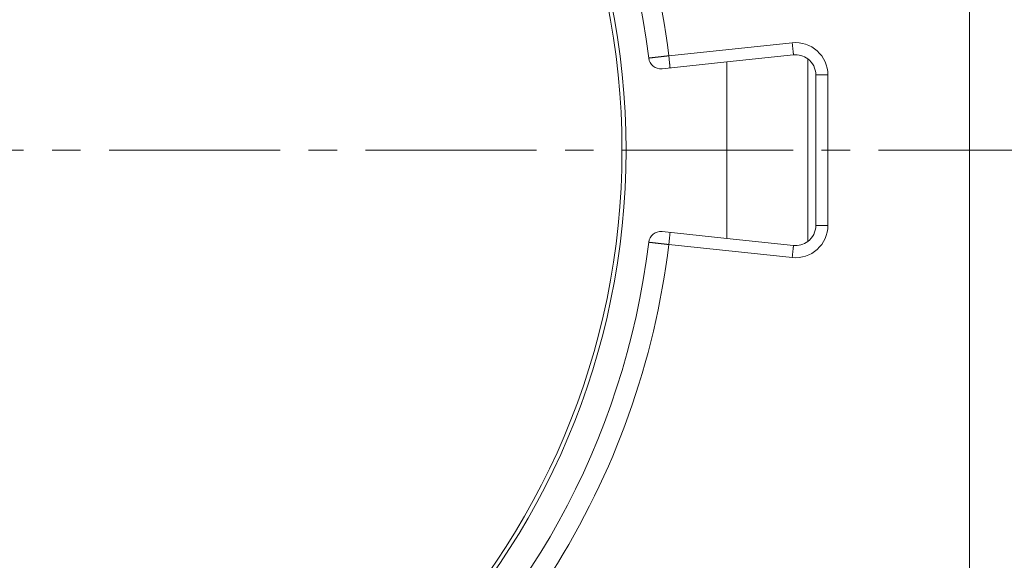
# Model space of a CAD drawing. Header units: millimetres. Extents: x 35469 to 44263, y -24881 to -16268.
# Tile 102 of 231: x 42212 to 42456, y -24131 to -23997. Entities that reach past the tile are written whole.
import ezdxf

# ---------------------------------------------------------------- set-up
doc = ezdxf.new("R2010")
doc.units = ezdxf.units.MM
doc.header["$LTSCALE"] = 0.3175
doc.linetypes.add('CENTER2', pattern=[28.575, 19.05, -3.175, 3.175, -3.175])
for name, color, linetype, lineweight in [('1轮廓实线层', 7, 'Continuous', 18), ('3中心线层', 1, 'CENTER2', 13), ('7标注层', 4, 'Continuous', 13)]:
    doc.layers.add(name, color=color, linetype=linetype, lineweight=lineweight)
doc.styles.add('PC_TEXTSTYLE', font='ISOCP.SHX', dxfattribs={"width": 0.707, "bigfont": 'GBCBIG.SHX'})
doc.dimstyles.new('GB_LINEAR', dxfattribs={"dimtxt": 3.5, "dimasz": 3.5, "dimexe": 1, "dimexo": 0, "dimgap": 1.5, "dimtad": 1, "dimdsep": 46, "dimtxsty": 'PC_TEXTSTYLE', "dimcen": 0, "dimclrd": 256, "dimclrt": 3, "dimadec": 0, "dimazin": 2, "dimtp": 0.1, "dimtm": 0.1, "dimtfac": 0.71, "dimtdec": 3, "dimtmove": 0, "dimatfit": 3, "dimfxl": 1, "dimtfill": 1, "dimarcsym": 0})

# ---------------------------------------------------------------- blocks, each defined once
blk = doc.blocks.new('*D70')
at = {"layer": '7标注层', "color": 0, "lineweight": -2, "transparency": 16777216}
for p, q in [((42037.3, -23882.23), (42578.31, -23882.23)), ((42530.68, -24029.73), (42578.31, -24029.73))]:
    blk.add_line(p, q, dxfattribs=at)
at = {"layer": '7标注层', "lineweight": -2, "transparency": 16777216}
blk.add_line((42571.31, -24005.23), (42571.31, -23906.73), dxfattribs=at)
at = {"layer": '7标注层', "transparency": 16777216}
for points in [[(42575.39, -23906.73), (42567.22, -23906.73), (42571.31, -23882.23)], [(42567.22, -24005.23), (42575.39, -24005.23), (42571.31, -24029.73)]]:
    blk.add_solid(points, dxfattribs=at)
at = {"layer": 'Defpoints', "color": 0, "transparency": 16777216}
for p in [(42037.3, -23882.23), (42571.31, -23882.23), (42530.68, -24029.73)]:
    blk.add_point(p, dxfattribs=at)
at = {"layer": '7标注层', "color": 3, "transparency": 16777216, "insert": (42548.56, -23955.98), "char_height": 24.5, "attachment_point": 5, "rotation": 90, "style": 'PC_TEXTSTYLE', "bg_fill": 3, "box_fill_scale": 1.1, "bg_fill_color": 257, "bg_fill_transparency": 0}
blk.add_mtext('147.5', dxfattribs=at)
blk = doc.blocks.new('*D71')
at = {"layer": '7标注层', "color": 0, "lineweight": -2, "transparency": 16777216}
for p, q in [((42530.68, -24029.73), (42578.31, -24029.73)), ((42342.3, -24177.23), (42578.31, -24177.23))]:
    blk.add_line(p, q, dxfattribs=at)
at = {"layer": '7标注层', "lineweight": -2, "transparency": 16777216}
blk.add_line((42571.31, -24054.23), (42571.31, -24152.73), dxfattribs=at)
at = {"layer": '7标注层', "transparency": 16777216}
for points in [[(42575.39, -24054.23), (42567.22, -24054.23), (42571.31, -24029.73)], [(42567.22, -24152.73), (42575.39, -24152.73), (42571.31, -24177.23)]]:
    blk.add_solid(points, dxfattribs=at)
at = {"layer": 'Defpoints', "color": 0, "transparency": 16777216}
for p in [(42530.68, -24029.73), (42342.3, -24177.23), (42571.31, -24177.23)]:
    blk.add_point(p, dxfattribs=at)
at = {"layer": '7标注层', "color": 3, "transparency": 16777216, "insert": (42548.56, -24103.48), "char_height": 24.5, "attachment_point": 5, "rotation": 90, "style": 'PC_TEXTSTYLE', "bg_fill": 3, "box_fill_scale": 1.1, "bg_fill_color": 257, "bg_fill_transparency": 0}
blk.add_mtext('147.5', dxfattribs=at)

msp = doc.modelspace()

# ---------------------------------------------------------------- linework, layer by layer
at = {"layer": '1轮廓实线层'}
for p, q in [((42447.333, -24134.334), (42447.333, -23925.134)), ((42372.898, -24006.37), (42403.467, -24003.157)), ((42403.781, -24006.141), (42387.303, -24007.872)), ((42387.303, -24007.872), (42371.223, -24009.563)), ((42387.303, -24007.872), (42387.303, -24051.596)), ((42407.303, -24052.355), (42407.303, -24007.113)), ((42409.303, -24048.355), (42409.303, -24011.113)), ((42412.303, -24011.113), (42412.303, -24048.355)), ((42371.223, -24049.906), (42387.303, -24051.596)), ((42387.303, -24051.596), (42403.781, -24053.328)), ((42403.467, -24056.311), (42372.898, -24053.098))]:
    msp.add_line(p, q, dxfattribs=at)
for radius in [183, 182]:
    msp.add_circle((42179.303, -24029.734), radius, dxfattribs=at)
for centre, radius, start, end in [((42179.303, -24029.734), 190, 6.89064, 353.10936), ((42179.303, -24029.734), 195, 6.88151, 32.43958), ((42404.303, -24011.113), 8, 0, 96), ((42404.303, -24011.113), 5, 53.1301, 96), ((42370.909, -24006.579), 3, 186.89064, 276), ((42404.303, -24011.113), 5, 0, 53.1301), ((42370.909, -24052.889), 3, 84, 173.10936), ((42404.303, -24048.355), 8, 264, 0), ((42404.303, -24048.355), 5, 306.8699, 0), ((42404.303, -24048.355), 5, 264, 306.8699), ((42179.303, -24029.734), 195, 327.56037, 353.11849)]:
    msp.add_arc(centre, radius, start, end, dxfattribs=at)
for points, weights, degree in [([(42403.467, -24003.157), (42403.651, -24004.904), (42403.78, -24006.14), (42403.781, -24006.141)], [1, 0.804819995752, 0.804737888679, 0.999753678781], 3), ([(42372.898, -24006.37), (42373.107, -24008.358), (42373.212, -24009.353), (42373.212, -24009.353)], [0.5, 0.5, 0.666467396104, 0.999402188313], 3), ([(42412.303, -24011.113), (42410.547, -24011.113), (42409.304, -24011.113), (42409.303, -24011.113)], [1, 0.804819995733, 0.804737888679, 0.999753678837], 3), ([(42372.898, -24053.098), (42373.212, -24050.116), (42373.212, -24050.115)], [1, 0.707228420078, 0.999756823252], 2), ([(42412.303, -24048.355), (42410.547, -24048.355), (42409.304, -24048.355), (42409.303, -24048.355)], [1, 0.804819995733, 0.804737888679, 0.999753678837], 3), ([(42403.467, -24056.311), (42403.651, -24054.564), (42403.78, -24053.329), (42403.781, -24053.328)], [1, 0.804819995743, 0.804737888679, 0.999753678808], 3)]:
    msp.add_rational_spline(points, weights, degree=degree, dxfattribs=at)
for points, knots in [([(42367.931, -24006.939), (42367.931, -24006.939), (42367.931, -24006.939), (42367.931, -24006.939), (42367.932, -24006.939), (42367.933, -24006.939), (42367.934, -24006.939), (42367.935, -24006.938), (42367.937, -24006.938), (42367.939, -24006.938), (42367.941, -24006.938), (42367.943, -24006.938), (42367.946, -24006.937), (42367.949, -24006.937), (42367.952, -24006.937), (42367.955, -24006.936), (42367.959, -24006.936), (42367.963, -24006.935), (42367.968, -24006.935), (42367.973, -24006.934), (42367.978, -24006.934), (42367.983, -24006.933), (42367.989, -24006.933), (42367.995, -24006.932), (42368.002, -24006.931), (42368.008, -24006.93), (42368.016, -24006.93), (42368.023, -24006.929), (42368.031, -24006.928), (42368.039, -24006.927), (42368.048, -24006.926), (42368.057, -24006.925), (42368.067, -24006.924), (42368.077, -24006.923), (42368.087, -24006.922), (42368.098, -24006.92), (42368.109, -24006.919), (42368.12, -24006.918), (42368.132, -24006.917), (42368.145, -24006.915), (42368.158, -24006.914), (42368.171, -24006.912), (42368.185, -24006.911), (42368.199, -24006.909), (42368.214, -24006.907), (42368.229, -24006.906), (42368.245, -24006.904), (42368.261, -24006.902), (42368.278, -24006.9), (42368.295, -24006.898), (42368.313, -24006.896), (42368.331, -24006.894), (42368.35, -24006.892), (42368.37, -24006.89), (42368.39, -24006.888), (42368.41, -24006.885), (42368.431, -24006.883), (42368.453, -24006.88), (42368.475, -24006.878), (42368.498, -24006.875), (42368.521, -24006.873), (42368.545, -24006.87), (42368.57, -24006.867), (42368.595, -24006.864), (42368.62, -24006.861), (42368.647, -24006.858), (42368.674, -24006.855), (42368.701, -24006.852), (42368.73, -24006.849), (42368.758, -24006.846), (42368.788, -24006.842), (42368.818, -24006.839), (42368.849, -24006.835), (42368.88, -24006.832), (42368.912, -24006.828), (42368.945, -24006.824), (42368.979, -24006.82), (42369.013, -24006.817), (42369.047, -24006.813), (42369.083, -24006.808), (42369.119, -24006.804), (42369.156, -24006.8), (42369.193, -24006.796), (42369.231, -24006.791), (42369.27, -24006.787), (42369.31, -24006.782), (42369.35, -24006.778), (42369.391, -24006.773), (42369.432, -24006.768), (42369.474, -24006.764), (42369.517, -24006.759), (42369.561, -24006.754), (42369.605, -24006.749), (42369.65, -24006.743), (42369.696, -24006.738), (42369.742, -24006.733), (42369.789, -24006.727), (42369.837, -24006.722), (42369.885, -24006.716), (42369.935, -24006.711), (42369.984, -24006.705), (42370.035, -24006.699), (42370.086, -24006.693), (42370.137, -24006.687), (42370.19, -24006.681), (42370.243, -24006.675), (42370.296, -24006.669), (42370.35, -24006.663), (42370.405, -24006.657), (42370.461, -24006.65), (42370.517, -24006.644), (42370.573, -24006.637), (42370.631, -24006.631), (42370.688, -24006.624), (42370.747, -24006.617), (42370.806, -24006.61), (42370.865, -24006.604), (42370.925, -24006.597), (42370.986, -24006.59), (42371.047, -24006.583), (42371.108, -24006.576), (42371.17, -24006.568), (42371.233, -24006.561), (42371.295, -24006.554), (42371.359, -24006.547), (42371.422, -24006.539), (42371.487, -24006.532), (42371.551, -24006.525), (42371.616, -24006.517), (42371.681, -24006.51), (42371.747, -24006.502), (42371.813, -24006.494), (42371.879, -24006.487), (42371.946, -24006.479), (42372.013, -24006.472), (42372.08, -24006.464), (42372.147, -24006.456), (42372.215, -24006.448), (42372.283, -24006.441), (42372.35, -24006.433), (42372.419, -24006.425), (42372.487, -24006.417), (42372.555, -24006.409), (42372.624, -24006.401), (42372.692, -24006.394), (42372.761, -24006.386), (42372.83, -24006.378), (42372.876, -24006.373), (42372.898, -24006.37)], [0, 0, 0, 0, 0.0039989, 0.0080256, 0.0120804, 0.0161636, 0.0202754, 0.0244161, 0.0285861, 0.0327854, 0.0370146, 0.0412737, 0.0455632, 0.0498833, 0.0542343, 0.0586165, 0.0630302, 0.0674756, 0.0719532, 0.0764631, 0.0810058, 0.0855815, 0.0901905, 0.0948332, 0.0995098, 0.1042207, 0.1089663, 0.1137467, 0.1185625, 0.1234138, 0.1283011, 0.1332246, 0.1381848, 0.1431818, 0.1482162, 0.1532881, 0.1583981, 0.1635463, 0.1687332, 0.173959, 0.1792242, 0.1845291, 0.189874, 0.1952593, 0.2006853, 0.2061524, 0.2116609, 0.2172111, 0.2228034, 0.2284382, 0.2341158, 0.2398364, 0.2456005, 0.2514085, 0.2572605, 0.2631569, 0.2690982, 0.2750845, 0.2811162, 0.2871936, 0.293317, 0.2994867, 0.305703, 0.3119662, 0.3182766, 0.3246344, 0.3310399, 0.3374934, 0.343995, 0.3505451, 0.3571438, 0.3637915, 0.3704882, 0.3772341, 0.3840296, 0.3908746, 0.3977695, 0.4047142, 0.411709, 0.4187539, 0.4258491, 0.4329946, 0.4401905, 0.4474368, 0.4547336, 0.4620809, 0.4694786, 0.4769267, 0.4844252, 0.491974, 0.499573, 0.5072221, 0.5149211, 0.5226699, 0.5304684, 0.5383162, 0.5462131, 0.5541589, 0.5621534, 0.5701961, 0.5782868, 0.5864251, 0.5946105, 0.6028428, 0.6111213, 0.6194457, 0.6278154, 0.63623, 0.6446888, 0.6531912, 0.6617367, 0.6703245, 0.6789541, 0.6876246, 0.6963354, 0.7050857, 0.7138747, 0.7227016, 0.7315655, 0.7404655, 0.7494008, 0.7583704, 0.7673734, 0.7764087, 0.7854753, 0.7945723, 0.8036985, 0.8128528, 0.8220342, 0.8312415, 0.8404736, 0.8497293, 0.8590073, 0.8683065, 0.8776256, 0.8869635, 0.8963187, 0.9056901, 0.9150763, 0.924476, 0.933888, 0.9433108, 0.9527431, 0.9621836, 0.9716309, 0.9810837, 0.9905405, 1, 1, 1, 1]), ([(42372.898, -24053.098), (42372.885, -24053.097), (42372.859, -24053.094), (42372.819, -24053.089), (42372.78, -24053.085), (42372.74, -24053.08), (42372.701, -24053.076), (42372.662, -24053.071), (42372.622, -24053.067), (42372.583, -24053.062), (42372.543, -24053.058), (42372.504, -24053.053), (42372.465, -24053.049), (42372.426, -24053.044), (42372.386, -24053.04), (42372.347, -24053.035), (42372.308, -24053.031), (42372.269, -24053.026), (42372.23, -24053.022), (42372.191, -24053.017), (42372.152, -24053.013), (42372.114, -24053.008), (42372.075, -24053.004), (42372.036, -24052.999), (42371.998, -24052.995), (42371.96, -24052.991), (42371.921, -24052.986), (42371.883, -24052.982), (42371.845, -24052.977), (42371.807, -24052.973), (42371.769, -24052.969), (42371.731, -24052.964), (42371.693, -24052.96), (42371.656, -24052.956), (42371.618, -24052.951), (42371.581, -24052.947), (42371.544, -24052.943), (42371.506, -24052.939), (42371.469, -24052.934), (42371.433, -24052.93), (42371.396, -24052.926), (42371.359, -24052.922), (42371.323, -24052.917), (42371.286, -24052.913), (42371.25, -24052.909), (42371.214, -24052.905), (42371.178, -24052.901), (42371.143, -24052.897), (42371.107, -24052.893), (42371.072, -24052.888), (42371.036, -24052.884), (42371.001, -24052.88), (42370.966, -24052.876), (42370.932, -24052.872), (42370.897, -24052.868), (42370.863, -24052.864), (42370.829, -24052.86), (42370.794, -24052.857), (42370.761, -24052.853), (42370.727, -24052.849), (42370.693, -24052.845), (42370.66, -24052.841), (42370.627, -24052.837), (42370.594, -24052.833), (42370.561, -24052.83), (42370.529, -24052.826), (42370.496, -24052.822), (42370.464, -24052.819), (42370.432, -24052.815), (42370.4, -24052.811), (42370.369, -24052.808), (42370.338, -24052.804), (42370.306, -24052.8), (42370.275, -24052.797), (42370.245, -24052.793), (42370.214, -24052.79), (42370.184, -24052.786), (42370.154, -24052.783), (42370.124, -24052.779), (42370.094, -24052.776), (42370.065, -24052.773), (42370.035, -24052.769), (42370.006, -24052.766), (42369.978, -24052.763), (42369.949, -24052.759), (42369.921, -24052.756), (42369.892, -24052.753), (42369.864, -24052.75), (42369.837, -24052.746), (42369.809, -24052.743), (42369.782, -24052.74), (42369.755, -24052.737), (42369.728, -24052.734), (42369.701, -24052.731), (42369.675, -24052.728), (42369.649, -24052.725), (42369.623, -24052.722), (42369.597, -24052.719), (42369.572, -24052.716), (42369.546, -24052.713), (42369.521, -24052.71), (42369.497, -24052.707), (42369.472, -24052.704), (42369.448, -24052.702), (42369.424, -24052.699), (42369.4, -24052.696), (42369.376, -24052.693), (42369.353, -24052.691), (42369.329, -24052.688), (42369.306, -24052.685), (42369.284, -24052.683), (42369.261, -24052.68), (42369.239, -24052.678), (42369.217, -24052.675), (42369.195, -24052.673), (42369.173, -24052.67), (42369.152, -24052.668), (42369.131, -24052.665), (42369.11, -24052.663), (42369.089, -24052.66), (42369.068, -24052.658), (42369.048, -24052.656), (42369.028, -24052.654), (42369.008, -24052.651), (42368.989, -24052.649), (42368.969, -24052.647), (42368.95, -24052.645), (42368.931, -24052.642), (42368.912, -24052.64), (42368.894, -24052.638), (42368.876, -24052.636), (42368.857, -24052.634), (42368.84, -24052.632), (42368.822, -24052.63), (42368.804, -24052.628), (42368.787, -24052.626), (42368.77, -24052.624), (42368.753, -24052.622), (42368.737, -24052.62), (42368.72, -24052.618), (42368.704, -24052.616), (42368.688, -24052.615), (42368.672, -24052.613), (42368.657, -24052.611), (42368.642, -24052.609), (42368.626, -24052.608), (42368.611, -24052.606), (42368.597, -24052.604), (42368.582, -24052.603), (42368.568, -24052.601), (42368.554, -24052.599), (42368.54, -24052.598), (42368.526, -24052.596), (42368.512, -24052.595), (42368.499, -24052.593), (42368.486, -24052.592), (42368.473, -24052.59), (42368.46, -24052.589), (42368.447, -24052.587), (42368.435, -24052.586), (42368.423, -24052.584), (42368.411, -24052.583), (42368.399, -24052.582), (42368.387, -24052.58), (42368.376, -24052.579), (42368.364, -24052.578), (42368.353, -24052.577), (42368.342, -24052.575), (42368.332, -24052.574), (42368.321, -24052.573), (42368.311, -24052.572), (42368.3, -24052.571), (42368.29, -24052.569), (42368.28, -24052.568), (42368.271, -24052.567), (42368.261, -24052.566), (42368.252, -24052.565), (42368.242, -24052.564), (42368.233, -24052.563), (42368.224, -24052.562), (42368.216, -24052.561), (42368.207, -24052.56), (42368.199, -24052.559), (42368.19, -24052.558), (42368.182, -24052.557), (42368.174, -24052.556), (42368.166, -24052.556), (42368.159, -24052.555), (42368.151, -24052.554), (42368.144, -24052.553), (42368.137, -24052.552), (42368.13, -24052.551), (42368.123, -24052.551), (42368.116, -24052.55), (42368.109, -24052.549), (42368.103, -24052.548), (42368.097, -24052.548), (42368.09, -24052.547), (42368.084, -24052.546), (42368.078, -24052.546), (42368.073, -24052.545), (42368.067, -24052.544), (42368.062, -24052.544), (42368.056, -24052.543), (42368.051, -24052.543), (42368.046, -24052.542), (42368.041, -24052.541), (42368.036, -24052.541), (42368.031, -24052.54), (42368.027, -24052.54), (42368.022, -24052.539), (42368.018, -24052.539), (42368.014, -24052.538), (42368.009, -24052.538), (42368.005, -24052.538), (42368.002, -24052.537), (42367.998, -24052.537), (42367.994, -24052.536), (42367.991, -24052.536), (42367.987, -24052.536), (42367.984, -24052.535), (42367.981, -24052.535), (42367.978, -24052.534), (42367.975, -24052.534), (42367.972, -24052.534), (42367.969, -24052.534), (42367.966, -24052.533), (42367.964, -24052.533), (42367.961, -24052.533), (42367.959, -24052.532), (42367.957, -24052.532), (42367.955, -24052.532), (42367.953, -24052.532), (42367.951, -24052.532), (42367.949, -24052.531), (42367.947, -24052.531), (42367.946, -24052.531), (42367.944, -24052.531), (42367.943, -24052.531), (42367.941, -24052.53), (42367.94, -24052.53), (42367.939, -24052.53), (42367.938, -24052.53), (42367.937, -24052.53), (42367.936, -24052.53), (42367.935, -24052.53), (42367.934, -24052.53), (42367.933, -24052.53), (42367.933, -24052.53), (42367.932, -24052.529), (42367.932, -24052.529), (42367.931, -24052.529), (42367.931, -24052.529), (42367.931, -24052.529), (42367.931, -24052.529), (42367.931, -24052.529), (42367.931, -24052.529)], [0, 0, 0, 0, 0.0054397, 0.0108787, 0.0163168, 0.0217536, 0.0271889, 0.0326225, 0.0380541, 0.0434834, 0.0489103, 0.0543343, 0.0597553, 0.065173, 0.0705872, 0.0759975, 0.0814038, 0.0868058, 0.0922033, 0.0975959, 0.1029835, 0.1083658, 0.1137425, 0.1191135, 0.1244784, 0.1298371, 0.1351893, 0.1405347, 0.1458731, 0.1512044, 0.1565282, 0.1618443, 0.1671525, 0.1724527, 0.1777445, 0.1830277, 0.1883022, 0.1935677, 0.198824, 0.2040708, 0.2093081, 0.2145356, 0.219753, 0.2249603, 0.2301571, 0.2353433, 0.2405188, 0.2456832, 0.2508365, 0.2559785, 0.2611089, 0.2662276, 0.2713345, 0.2764293, 0.2815119, 0.2865821, 0.2916398, 0.2966848, 0.301717, 0.3067362, 0.3117422, 0.316735, 0.3217143, 0.3266801, 0.3316322, 0.3365704, 0.3414946, 0.3464048, 0.3513008, 0.3561824, 0.3610496, 0.3659023, 0.3707402, 0.3755634, 0.3803717, 0.3851651, 0.3899433, 0.3947064, 0.3994542, 0.4041867, 0.4089037, 0.4136053, 0.4182912, 0.4229614, 0.4276159, 0.4322546, 0.4368774, 0.4414843, 0.4460751, 0.4506499, 0.4552086, 0.4597511, 0.4642774, 0.4687874, 0.473281, 0.4777584, 0.4822193, 0.4866638, 0.4910918, 0.4955034, 0.4998984, 0.5042768, 0.5086387, 0.512984, 0.5173127, 0.5216247, 0.5259201, 0.5301989, 0.534461, 0.5387064, 0.5429351, 0.5471472, 0.5513425, 0.5555212, 0.5596832, 0.5638286, 0.5679573, 0.5720693, 0.5761647, 0.5802434, 0.5843056, 0.5883511, 0.5923801, 0.5963925, 0.6003884, 0.6043678, 0.6083307, 0.6122771, 0.6162071, 0.6201207, 0.6240179, 0.6278988, 0.6317633, 0.6356116, 0.6394437, 0.6432596, 0.6470593, 0.650843, 0.6546105, 0.658362, 0.6620976, 0.6658172, 0.6695209, 0.6732088, 0.6768808, 0.6805371, 0.6841777, 0.6878027, 0.6914121, 0.6950059, 0.6985843, 0.7021472, 0.7056947, 0.7092269, 0.7127438, 0.7162455, 0.7197321, 0.7232035, 0.7266599, 0.7301014, 0.7335279, 0.7369396, 0.7403364, 0.7437186, 0.747086, 0.7504389, 0.7537771, 0.7571009, 0.7604103, 0.7637053, 0.766986, 0.7702525, 0.7735048, 0.776743, 0.7799671, 0.7831773, 0.7863736, 0.789556, 0.7927246, 0.7958795, 0.7990208, 0.8021485, 0.8052626, 0.8083633, 0.8114506, 0.8145246, 0.8175853, 0.8206329, 0.8236673, 0.8266887, 0.829697, 0.8326924, 0.835675, 0.8386448, 0.8416018, 0.8445462, 0.847478, 0.8503972, 0.8533039, 0.8561983, 0.8590803, 0.86195, 0.8648076, 0.8676529, 0.8704862, 0.8733075, 0.8761168, 0.8789142, 0.8816998, 0.8844736, 0.8872357, 0.8899862, 0.8927251, 0.8954525, 0.8981684, 0.9008729, 0.9035661, 0.906248, 0.9089187, 0.9115783, 0.9142267, 0.9168642, 0.9194906, 0.9221062, 0.9247109, 0.9273048, 0.929888, 0.9324605, 0.9350224, 0.9375737, 0.9401145, 0.9426449, 0.9451649, 0.9476746, 0.9501739, 0.9526631, 0.9551421, 0.957611, 0.9600698, 0.9625187, 0.9649576, 0.9673866, 0.9698058, 0.9722151, 0.9746148, 0.9770048, 0.9793851, 0.9817559, 0.9841172, 0.986469, 0.9888114, 0.9911444, 0.9934681, 0.9957825, 0.9980877, 1, 1, 1, 1])]:
    msp.add_open_spline(points, degree=3, knots=knots, dxfattribs=at)
at = {"layer": '3中心线层', "ltscale": 7}
msp.add_line((42530.684, -24029.734), (41950.772, -24029.734), dxfattribs=at)

# ---------------------------------------------------------------- next in the draw order: dimensions: what is measured, and where the dimension line sits
at = {"layer": '7标注层'}
dim = msp.add_linear_dim(base=(42571.308, -23882.234), p1=(42530.684, -24029.734), p2=(42037.303, -23882.234), angle=90, dimstyle='GB_LINEAR', override={"dimscale": 7, "dimgap": 1.5, "dimtad": 1, "dimjust": 0, "dimdec": 2, "dimlfac": 1, "dimse1": 0, "dimse2": 0, "dimsd1": 0, "dimsd2": 0, "dimclrd": 256, "dimclre": 0, "dimtofl": 1}, dxfattribs=at)
dim.commit()
dim.dimension.update_dxf_attribs({"geometry": '*D70', "text_midpoint": (42548.558, -23955.984)})

# ---------------------------------------------------------------- next in the draw order: dimensions: what is measured, and where the dimension line sits
dim = msp.add_linear_dim(base=(42571.308, -24177.234), p1=(42530.684, -24029.734), p2=(42342.303, -24177.234), angle=90, dimstyle='GB_LINEAR', override={"dimscale": 7, "dimgap": 1.5, "dimtad": 1, "dimjust": 0, "dimdec": 2, "dimlfac": 1, "dimse1": 0, "dimse2": 0, "dimsd1": 0, "dimsd2": 0, "dimtofl": 1}, dxfattribs=at)
dim.commit()
dim.dimension.update_dxf_attribs({"geometry": '*D71', "text_midpoint": (42548.558, -24103.484)})

doc.saveas('drawing.dxf')
